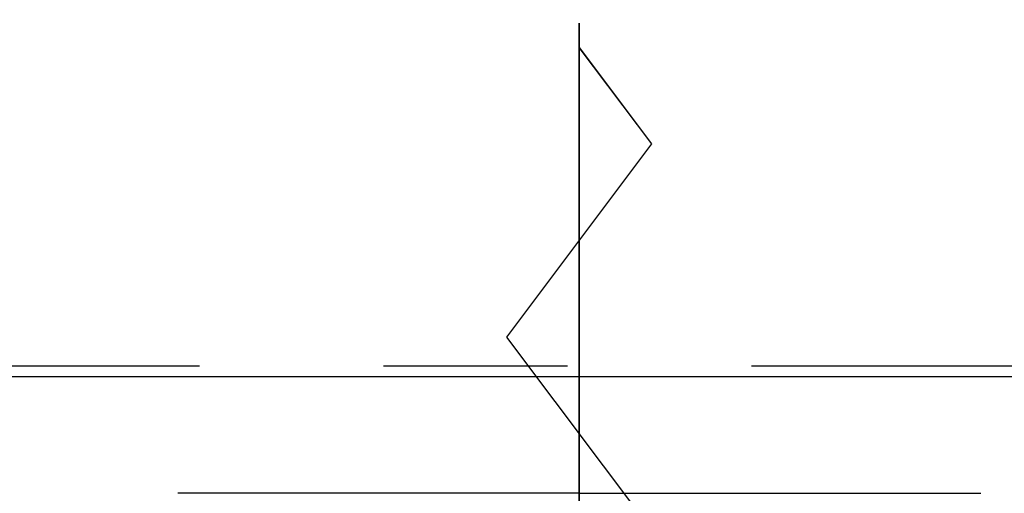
# Model space of a CAD drawing. Header units: millimetres. Extents: x 111285 to 237437, y -9513 to 52045.
# Tile 58 of 117: x 139012 to 140032, y 462 to 953. Entities that reach past the tile are written whole.
import ezdxf

# ---------------------------------------------------------------- set-up
doc = ezdxf.new("R2010")
doc.units = ezdxf.units.MM
doc.header["$LTSCALE"] = 100
doc.linetypes.add('CENTER', pattern=[50.8, 31.75, -6.35, 6.35, -6.35])
doc.layers.get('0').update_dxf_attribs({"color": 252})
doc.layers.add('0-BRANDWEER', color=252, linetype='Continuous')
doc.layers.add('0-HOOFDSTRAMIEN', color=1, linetype='CENTER')
doc.layers.add('X-ref binnenlijn', color=252, linetype='Continuous', plot=False)

# ---------------------------------------------------------------- blocks, each defined once
blk = doc.blocks.new('U-STRAMIEN')
at = {"layer": '0-HOOFDSTRAMIEN', "ltscale": 0.3}
blk.add_lwpolyline([(-5000, 0), (68000, 0)], dxfattribs=at)
blk = doc.blocks.new('SR8-hori')
at = {"linetype": 'Continuous', "ltscale": 0.25}
for q in [(1544.1, 57.1), (2375.4, 57.1)]:
    blk.add_line((1959.7, 57.1), q, dxfattribs=at)
blk = doc.blocks.new('zelfsluitend')
at = {"layer": '0-BRANDWEER'}
for points in [[(-1000, 0), (-800, 150), (-400, -150), (0, 150), (400, -150), (800, 150), (1000, 0)], [(-1050, 0), (1050, 0)]]:
    blk.add_lwpolyline(points, dxfattribs=at)
blk = doc.blocks.new('onderlegger beganegrond')
at = {"layer": 'X-ref binnenlijn'}
blk.add_lwpolyline([(65120, 12574), (32630, 12574), (32630, 12638), (7405, 12638), (7405, 16138), (32630, 16138), (32630, 29144), (7405, 29144), (7405, 32644), (32630, 32644), (32630, 43805), (583, 43805), (583, 583), (43680, 583)], dxfattribs=at)
blk.add_blockref('SR8-hori', (11480, 405.1))
at = {"layer": '0-BRANDWEER', "xscale": -0.5, "yscale": 0.5, "zscale": 0.5, "rotation": 270}
blk.add_blockref('zelfsluitend', (13439.8, 424), dxfattribs=at)

msp = doc.modelspace()

# ---------------------------------------------------------------- linework, layer by layer
at = {"linetype": 'Continuous', "ltscale": 0.25}
for q in [(139176.1, 462.2), (139176.1, 462.2), (139176.1, 462.2), (140007.4, 462.2), (140007.4, 462.2), (140007.4, 462.2)]:
    msp.add_line((139591.7, 462.2), q, dxfattribs=at)
at = {"layer": '0-BRANDWEER'}
for points in [[(139591.7, -101), (139591.7, 949)], [(139591.7, -101), (139591.7, 949)], [(139591.7, -101), (139591.7, 949)], [(139591.7, -76), (139666.7, 24), (139516.7, 224), (139666.7, 424), (139516.7, 624), (139666.7, 824), (139591.7, 924)], [(139591.7, -76), (139666.7, 24), (139516.7, 224), (139666.7, 424), (139516.7, 624), (139666.7, 824), (139591.7, 924)], [(139591.7, -76), (139666.7, 24), (139516.7, 224), (139666.7, 424), (139516.7, 624), (139666.7, 824), (139591.7, 924)]]:
    msp.add_lwpolyline(points, dxfattribs=at)

# ---------------------------------------------------------------- block references
msp.add_blockref('onderlegger beganegrond', (126152, 0))
at = {"layer": '0-HOOFDSTRAMIEN'}
msp.add_blockref('U-STRAMIEN', (126482, 594), dxfattribs=at)

doc.saveas('drawing.dxf')
